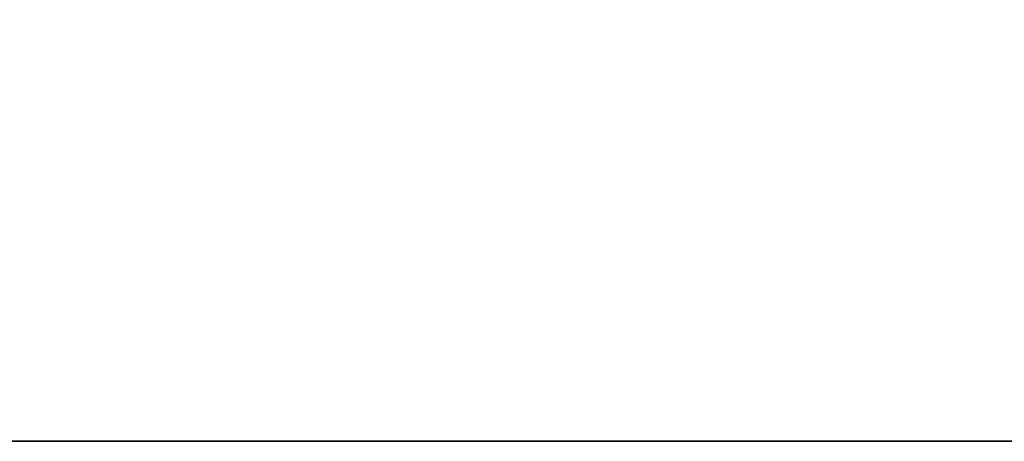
# Model space of a CAD drawing. Extents: x 0 to 35.8, y 0 to 30.4.
# Tile 34 of 106: x 7.6 to 11.3, y 6.1 to 7.6. Entities that reach past the tile are written whole.
import ezdxf

# ---------------------------------------------------------------- set-up
doc = ezdxf.new("R2010")
doc.units = 0
doc.header["$MEASUREMENT"] = 0
doc.layers.get('0').update_dxf_attribs({"color": 13, "linetype": 'CONTINUOUS'})
doc.layers.add('BSH_B36CD50SNB_SYMBOL_-_BO', color=59, linetype='CONTINUOUS')

# ---------------------------------------------------------------- blocks, each defined once
blk = doc.blocks.new('B36CD50SNB_TRADECAD_DXF')
at = {"layer": 'BSH_B36CD50SNB_SYMBOL_-_BO', "color": 0}
for p, q in [((0, 6.0648, 69.3699), (35.8406, 6.0648, 69.3699)), ((35.8406, 6.0648, 0.5289), (0, 6.0648, 0.5289)), ((35.8406, 6.0648, 0.5289), (0, 6.0648, 0.5289)), ((0, 6.0648, 69.3699), (35.8406, 6.0648, 69.3699))]:
    blk.add_line(p, q, dxfattribs=at)
at = {"layer": 'BSH_B36CD50SNB_SYMBOL_-_BO', "color": 250}
mesh = blk.add_polyface(dxfattribs=at)
corners = [(35.8406, 6.0648, 0.5289), (0, 30.3536, 0.5289), (0, 6.0648, 0.5289), (35.8406, 30.3536, 0.5289)]
mesh.append_faces([[corners[k] for k in face] for face in [(0, 1, 2), (1, 0, 3)]], dxfattribs={"vtx0": -1, "color": 250})
mesh = blk.add_polyface(dxfattribs=at)
corners = [(35.8406, 30.3536, 69.3699), (0, 6.0648, 69.3699), (0, 30.3536, 69.3699), (35.8406, 6.0648, 69.3699)]
mesh.append_faces([[corners[k] for k in face] for face in [(0, 1, 2), (1, 0, 3)]], dxfattribs={"vtx0": -1, "color": 250})
mesh = blk.add_polyface(dxfattribs=at)
corners = [(0, 6.0648, 69.3699), (35.8406, 6.0648, 0.5289), (0, 6.0648, 0.5289), (35.8406, 6.0648, 69.3699)]
mesh.append_faces([[corners[k] for k in face] for face in [(0, 1, 2), (1, 0, 3)]], dxfattribs={"vtx0": -1, "color": 250})

msp = doc.modelspace()

# ---------------------------------------------------------------- block references
at = {"color": 0}
msp.add_blockref('B36CD50SNB_TRADECAD_DXF', (0, 0), dxfattribs=at)

doc.saveas('drawing.dxf')
